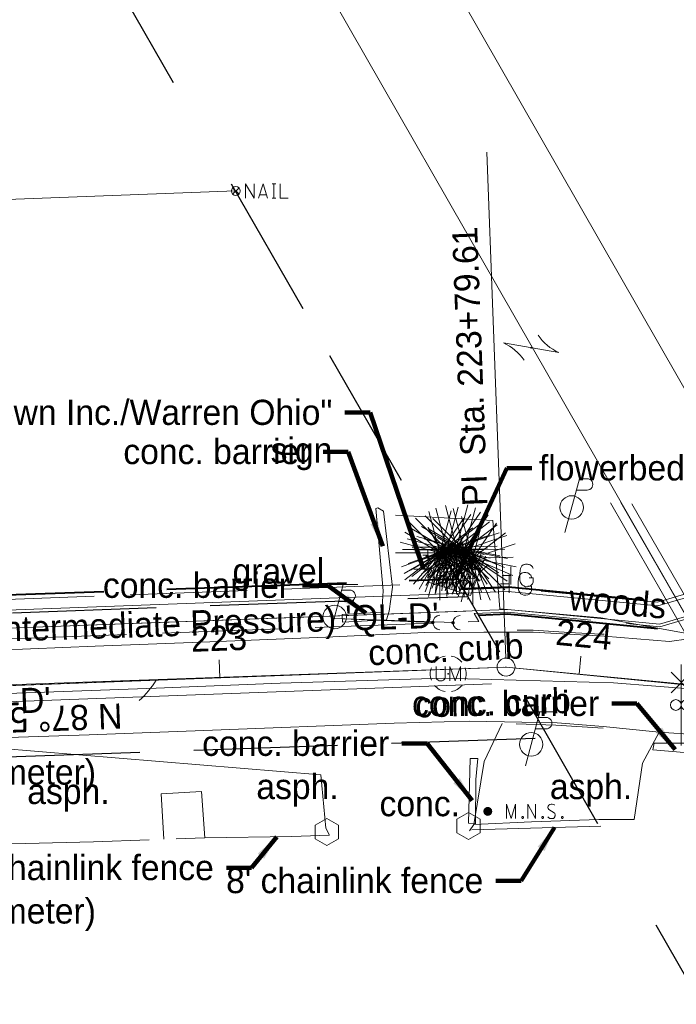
# Model space of a CAD drawing. Header units: feet. Extents: x 2433273 to 2447442, y 555003 to 575201.
# Tile 203 of 226: x 2435912 to 2436095, y 570328 to 570602. Entities that reach past the tile are written whole.
import ezdxf
from ezdxf.enums import TextEntityAlignment as Align

# ---------------------------------------------------------------- set-up
doc = ezdxf.new("R2010")
doc.units = ezdxf.units.FT
doc.header["$LTSCALE"] = 50
doc.header["$MEASUREMENT"] = 0
for name, pattern in [('cl20', [100, 5, -5, 80, -5, 5]), ('cl50', [100, 7.5, -7.5, 70, -7.5, 7.5]), ('constlimit', [0.85, 0.65, -0.1, -0.1]), ('DGN Style 1', [291.026069, 0.484236, -290.541832]), ('DGN Style 2', [484.236387, 290.541832, -193.694555]), ('DGN Style 3', [677.930942, 484.236387, -193.694555]), ('DGN Style 4', [775.262456, 387.38911, -193.694555, 0.484236, -193.694555]), ('DGN Style 5', [338.965471, 145.270916, -193.694555]), ('esmtrrex', [4.75, 0.8, -0.325, -0.325, 0.8, -0.3, 0.8, -0.3, 0.8, -0.3]), ('esmtshpr', [5.35, 1, -0.175, -0.175, 4]), ('fenceex', [1, 0.85, -0.075, -0.075]), ('rowex', [4.85, 0.8, -0.375, -0.375, 0.8, -0.3, 0.8, -0.3, 0.8, -0.3]), ('treelt', [0.3, -0.15, -0.15])]:
    doc.linetypes.add(name, pattern=pattern)
for name, color, linetype, lineweight in [('DV_X_Lot_Line', 2, 'DGN Style 3', 0), ('DV_X_Property_Line', 7, 'Continuous', 0), ('DV_X_Property_Line (Construction)', 7, 'Continuous', 0), ('GE_P_CL_50', 7, 'cl50', 13), ('PV_P_Walk', 241, 'Continuous', 13), ('PV_X_COP', 4, 'DGN Style 4', 0), ('PV_X_Curb', 120, 'DGN Style 1', 0), ('PV_X_Driveway', 7, 'DGN Style 5', 0), ('PV_X_EOP', 7, 'DGN Style 3', 0), ('RD_X_Cells', 7, 'Continuous', 0), ('RD_X_Concrete_Pad', 9, 'DGN Style 5', 0), ('RD_X_Fence', 230, 'fenceex', 0), ('RD_X_Misc_Items', 1, 'DGN Style 3', 13), ('RD_X_RR_1', 6, 'Continuous', 0), ('RD_X_RR_Cells', 1, 'Continuous', 0), ('RW_P_Const_Limits', 120, 'constlimit', 0), ('RW_P_Esmt_SH', 193, 'esmtshpr', 40), ('RW_X_CL_20', 6, 'cl20', 0), ('RW_X_Esmt_RR', 6, 'esmtrrex', 30), ('RW_X_Fee_RW', 6, 'rowex', 30), ('SN_X_Private', 40, 'Continuous', 0), ('SN_X_Public', 3, 'Continuous', 0), ('SV_P_Control_Cells_Set', 7, 'Continuous', 0), ('SV_X_Break_Lines', 4, 'DGN Style 2', 0), ('SV_X_Control_Cells_Found', 7, 'Continuous', 0), ('SV_X_Text', 7, 'Continuous', 0), ('UT_X_Electric_Cells', 1, 'Continuous', 0), ('UT_X_Gas', 2, 'Continuous', 0), ('UT_X_Gas_Cells', 2, 'Continuous', 0), ('UT_X_Gas_Text', 7, 'Continuous', 0), ('UT_X_Misc_Cells', 7, 'Continuous', 0), ('UT_X_Unknown_Cells', 7, 'Continuous', 0), ('UT_X_Unknown_Cells (Construction)', 7, 'Continuous', 0), ('UT_X_Water', 133, 'Continuous', 0), ('UT_X_Water_Text', 7, 'Continuous', 0), ('VG_X_Cells', 3, 'Continuous', 0), ('VG_X_Flower_Bed', 3, 'DGN Style 1', 0), ('VG_X_Tree_Line_Lt', 3, 'treelt', 0)]:
    doc.layers.add(name, color=color, linetype=linetype, lineweight=lineweight)
doc.layers.add('GK_Visualization', color=30, linetype='Continuous', lineweight=13, plot=False)
doc.styles.add('Slanted-Normal LS 0.50', font='font31.shx', dxfattribs={"height": 0.14})
doc.styles.add('Slanted-Normal LS 0.50_0', font='font31.shx')
doc.styles.add('Style-font30', font='font30.shx')
doc.styles.add('Style-font31', font='font31.shx')
doc.dimstyles.new('Dec-0  Slanted', dxfattribs={"dimscale": 50, "dimtxt": 0.14, "dimasz": 0.14, "dimexe": 0.07, "dimexo": 0.07, "dimgap": 0.07, "dimtad": 1, "dimdec": 0, "dimzin": 3, "dimdsep": 46, "dimtxsty": 'Slanted-Normal LS 0.50_0', "dimcen": 0.09, "dimclrd": 97, "dimclre": 97, "dimclrt": 7, "dimadec": 0, "dimazin": 3, "dimtfac": 1, "dimtdec": 0, "dimtofl": 0, "dimtmove": 1, "dimatfit": 1, "dimfxl": 1, "dimtzin": 3, "dimlwd": 0, "dimlwe": 0, "dimarcsym": 0})

# ---------------------------------------------------------------- blocks, each defined once
blk = doc.blocks.new('X_18')
at = {"layer": 'GK_Visualization', "color": 1, "linetype": 'Continuous', "lineweight": 0}
for p, q in [((-0.07, -0.07), (0.07, 0.07)), ((-0.07, 0.07), (0.07, -0.07))]:
    blk.add_line(p, q, dxfattribs=at)
blk = doc.blocks.new('OHK_17')
at = {"layer": 'DV_X_Property_Line', "color": 2, "linetype": 'Continuous', "lineweight": 0}
blk.add_line((-0.1, -0.12), (0.1, 0.12), dxfattribs=at)
for centre, start, end in [((-0.0581, 0.335), 273.6945, 306.337), ((0.0581, -0.335), 93.6945, 126.337)]:
    blk.add_arc(centre, 0.2668, start, end, dxfattribs=at)
at = {"layer": 'DV_X_Property_Line (Construction)', "color": 2, "linetype": 'Continuous', "lineweight": 30}
blk.add_point((0, 0), dxfattribs=at)
blk = doc.blocks.new('MNAILS_36')
at = {"layer": 'SV_P_Control_Cells_Set', "linetype": 'Continuous', "lineweight": 0}
h = blk.add_hatch(color=7, dxfattribs=at)
edge = h.paths.add_edge_path()
edge.add_arc((0, 0), 0.0249, 0, 360)
at = {"layer": 'SV_P_Control_Cells_Set', "color": 7, "linetype": 'Continuous', "lineweight": 0, "flags": 128}
for points in [[(0.1045, -0.04), (0.1045, 0.04), (0.1299, -0.04), (0.1541, 0.04), (0.1541, -0.04)], [(0.223, -0.04), (0.223, 0.04), (0.2644, -0.04), (0.2644, 0.04)], [(0.3718, 0.0343), (0.3707, 0.0356), (0.3691, 0.0368), (0.3641, 0.0387), (0.358, 0.04), (0.3536, 0.04), (0.352, 0.04), (0.3448, 0.0381), (0.3388, 0.0343), (0.3349, 0.0293), (0.3338, 0.0242), (0.3338, 0.0204), (0.3349, 0.0154), (0.3393, 0.011), (0.3696, -0.0079), (0.3724, -0.0104), (0.3735, -0.0129), (0.3746, -0.0167), (0.3746, -0.0205), (0.374, -0.0243), (0.3735, -0.0268), (0.3724, -0.03), (0.3713, -0.0325), (0.3702, -0.0344), (0.3685, -0.0362), (0.3669, -0.0375), (0.3647, -0.0388), (0.363, -0.0394), (0.358, -0.04), (0.3503, -0.04), (0.3454, -0.0388), (0.3382, -0.0344), (0.3338, -0.0306)], [(0.1927, -0.0293), (0.1955, -0.0293), (0.1971, -0.0306), (0.1988, -0.0331), (0.1988, -0.0362), (0.1971, -0.0388), (0.1955, -0.04), (0.1927, -0.04), (0.1911, -0.0388), (0.1894, -0.0362), (0.1894, -0.0331), (0.1911, -0.0306), (0.1927, -0.0293)], [(0.3035, -0.0293), (0.3062, -0.0293), (0.3079, -0.0306), (0.3095, -0.0331), (0.3095, -0.0362), (0.3079, -0.0388), (0.3062, -0.04), (0.3035, -0.04), (0.3018, -0.0388), (0.3002, -0.0362), (0.3002, -0.0331), (0.3018, -0.0306), (0.3035, -0.0293)], [(0.4126, -0.0293), (0.4154, -0.0293), (0.417, -0.0306), (0.4187, -0.0331), (0.4187, -0.0362), (0.417, -0.0388), (0.4154, -0.04), (0.4126, -0.04), (0.411, -0.0388), (0.4093, -0.0362), (0.4093, -0.0331), (0.411, -0.0306), (0.4126, -0.0293)]]:
    blk.add_lwpolyline(points, dxfattribs=at)
blk = doc.blocks.new('TPW_17')
at = {"layer": 'UT_X_Misc_Cells', "color": 30, "linetype": 'Continuous', "lineweight": 0}
for p, q in [((0.0482, 0.18), (-0.0322, -0.12)), ((0.1282, 0.18), (-0.0318, 0.18)), ((0.0402, 0.15), (0.0827, 0.15)), ((0.0231, 0.0862), (0.0827, 0.0862))]:
    blk.add_line(p, q, dxfattribs=at)
blk.add_circle((0, 0), 0.065, dxfattribs=at)
at = {"layer": 'UT_X_Misc_Cells', "color": 30, "linetype": 'Continuous', "lineweight": 0, "extrusion": (0, 0, -1)}
blk.add_arc((-0.0833, 0.1181), 0.0319, 88.8767, 271.1233, dxfattribs=at)
blk = doc.blocks.new('DM_61')
at = {"layer": 'UT_X_Misc_Cells', "linetype": 'Continuous', "lineweight": 0}
h = blk.add_hatch(color=2, dxfattribs=at)
edge = h.paths.add_edge_path()
edge.add_arc((0, 0), 0.01, 0, 360)
at = {"layer": 'UT_X_Misc_Cells', "color": 2, "linetype": 'Continuous', "lineweight": 0}
blk.add_arc((0.04, 0), 0.04, 90, 270, dxfattribs=at)
blk = doc.blocks.new('DM_62')
at = {"layer": 'UT_X_Misc_Cells', "linetype": 'Continuous', "lineweight": 0}
h = blk.add_hatch(color=2, dxfattribs=at)
edge = h.paths.add_edge_path()
edge.add_arc((0, 0), 0.01, 0, 360)
at = {"layer": 'UT_X_Misc_Cells', "color": 2, "linetype": 'Continuous', "lineweight": 0}
blk.add_arc((0.04, 0), 0.04, 90, 270, dxfattribs=at)
blk = doc.blocks.new('UMH_13')
at = {"layer": 'UT_X_Unknown_Cells', "color": 7, "linetype": 'Continuous', "lineweight": 0}
for p, q in [((-0.0671, 0.0408), (-0.0671, -0.0232)), ((-0.0167, 0.0408), (-0.0167, -0.0232))]:
    blk.add_line(p, q, dxfattribs=at)
at = {"layer": 'UT_X_Unknown_Cells', "color": 7, "linetype": 'Continuous', "lineweight": 0, "flags": 128}
blk.add_lwpolyline([(0.0094, -0.0392), (0.0094, 0.0408), (0.0391, -0.0392), (0.0687, 0.0408), (0.0687, -0.0392)], dxfattribs=at)
at = {"layer": 'UT_X_Unknown_Cells', "color": 7, "linetype": 'Continuous', "lineweight": 0}
for centre, radius, start, end in [((0, 0), 0.1, 100.0806, 140.0721), ((0, 0), 0.1, 40.0577, 80.1061), ((0, 0), 0.1, 160.0169, 200.0392), ((0, 0), 0.1, 340.0169, 20.0392), ((-0.0419, -0.0114), 0.0279, 205.1924, 334.8076), ((0, 0), 0.1, 220.0577, 260.0473), ((0, 0), 0.1, 280.0114, 320.0264)]:
    blk.add_arc(centre, radius, start, end, dxfattribs=at)
at = {"layer": 'UT_X_Unknown_Cells (Construction)', "color": 7, "linetype": 'Continuous', "lineweight": 30}
blk.add_point((0, 0), dxfattribs=at)
blk = doc.blocks.new('TPW_18')
at = {"layer": 'UT_X_Misc_Cells', "color": 30, "linetype": 'Continuous', "lineweight": 0}
for p, q in [((0.0482, 0.18), (-0.0322, -0.12)), ((0.1282, 0.18), (-0.0318, 0.18)), ((0.0402, 0.15), (0.0827, 0.15)), ((0.0231, 0.0863), (0.0827, 0.0863))]:
    blk.add_line(p, q, dxfattribs=at)
blk.add_circle((0, 0), 0.065, dxfattribs=at)
at = {"layer": 'UT_X_Misc_Cells', "color": 30, "linetype": 'Continuous', "lineweight": 0, "extrusion": (0, 0, -1)}
blk.add_arc((-0.0833, 0.1181), 0.0319, 88.8767, 271.1233, dxfattribs=at)
blk = doc.blocks.new('GMRK_15')
at = {"layer": 'UT_X_Gas_Cells', "color": 2, "linetype": 'Continuous', "lineweight": 0}
for p, q in [((0, 0), (-0.0476, 0)), ((0, -0.05), (0, 0.05))]:
    blk.add_line(p, q, dxfattribs=at)
at = {"layer": 'UT_X_Gas_Cells', "color": 2, "linetype": 'Continuous', "lineweight": 0, "flags": 128}
blk.add_lwpolyline([(0.1238, 0.0378), (0.1228, 0.0427), (0.1199, 0.0476), (0.115, 0.0526), (0.1081, 0.0585), (0.1032, 0.0604), (0.0992, 0.0614), (0.0933, 0.0624), (0.0815, 0.0624), (0.0766, 0.0614), (0.0736, 0.0604), (0.0697, 0.0585), (0.0618, 0.0526), (0.0569, 0.0457), (0.0539, 0.0378), (0.052, 0.027), (0.05, 0.0112), (0.05, -0.0094), (0.051, -0.0262), (0.0549, -0.039), (0.0608, -0.0508), (0.0658, -0.0547), (0.0717, -0.0586), (0.0825, -0.0626), (0.0933, -0.0626), (0.1041, -0.0606), (0.1081, -0.0586), (0.112, -0.0567), (0.116, -0.0527), (0.1199, -0.0468), (0.1238, -0.038), (0.1238, -0.0134), (0.1032, -0.0134)], dxfattribs=at)
blk = doc.blocks.new('GMRK_16')
at = {"layer": 'UT_X_Gas_Cells', "color": 2, "linetype": 'Continuous', "lineweight": 0}
for p, q in [((0, 0), (-0.0476, 0)), ((0, -0.05), (0, 0.05))]:
    blk.add_line(p, q, dxfattribs=at)
at = {"layer": 'UT_X_Gas_Cells', "color": 2, "linetype": 'Continuous', "lineweight": 0, "flags": 128}
blk.add_lwpolyline([(0.1238, 0.0378), (0.1228, 0.0427), (0.1199, 0.0476), (0.115, 0.0526), (0.1081, 0.0585), (0.1032, 0.0604), (0.0992, 0.0614), (0.0933, 0.0624), (0.0815, 0.0624), (0.0766, 0.0614), (0.0736, 0.0604), (0.0697, 0.0585), (0.0618, 0.0526), (0.0569, 0.0457), (0.0539, 0.0378), (0.052, 0.027), (0.05, 0.0112), (0.05, -0.0094), (0.051, -0.0262), (0.0549, -0.039), (0.0608, -0.0508), (0.0658, -0.0547), (0.0717, -0.0586), (0.0825, -0.0626), (0.0933, -0.0626), (0.1041, -0.0606), (0.1081, -0.0586), (0.112, -0.0567), (0.116, -0.0527), (0.1199, -0.0468), (0.1238, -0.038), (0.1238, -0.0134), (0.1032, -0.0134)], dxfattribs=at)
blk = doc.blocks.new('RRS')
at = {"layer": 'RD_X_RR_Cells', "color": 1, "linetype": 'Continuous', "lineweight": 0}
blk.add_line((0, 0), (0, 0.45), dxfattribs=at)
at = {"layer": 'RD_X_RR_Cells', "color": 1, "linetype": 'Continuous', "lineweight": 13}
for p, q in [((0.0566, 0.2934), (-0.0566, 0.4066)), ((-0.0566, 0.2934), (0.0566, 0.4066))]:
    blk.add_line(p, q, dxfattribs=at)
at = {"layer": 'RD_X_RR_Cells', "color": 1, "linetype": 'Continuous', "lineweight": 0}
for centre in [(-0.03, 0.225), (0.03, 0.225)]:
    blk.add_circle(centre, 0.03, dxfattribs=at)
blk = doc.blocks.new('PP_45')
at = {"layer": 'UT_X_Electric_Cells', "color": 1, "linetype": 'Continuous', "lineweight": 0}
for p, q in [((0.0428, 0.16), (-0.0375, -0.14)), ((0.0428, 0.16), (0.0853, 0.16)), ((0.0258, 0.0962), (0.0853, 0.0962))]:
    blk.add_line(p, q, dxfattribs=at)
blk.add_circle((0, 0), 0.065, dxfattribs=at)
at = {"layer": 'UT_X_Electric_Cells', "color": 1, "linetype": 'Continuous', "lineweight": 0, "extrusion": (0, 0, -1)}
blk.add_arc((-0.086, 0.1281), 0.0319, 88.8767, 271.1233, dxfattribs=at)
blk = doc.blocks.new('POST_71')
at = {"layer": 'RD_X_Cells', "color": 30, "linetype": 'Continuous', "lineweight": 0, "flags": 128}
blk.add_lwpolyline([(-0.0649, -0.0375), (0, -0.075), (0.0649, -0.0375), (0.0649, 0.0375), (0, 0.075), (-0.0649, 0.0375), (-0.0649, -0.0375)], dxfattribs=at)
blk = doc.blocks.new('POST_72')
at = {"layer": 'RD_X_Cells', "color": 30, "linetype": 'Continuous', "lineweight": 0, "flags": 128}
blk.add_lwpolyline([(-0.0649, -0.0375), (0, -0.075), (0.0649, -0.0375), (0.0649, 0.0375), (0, 0.075), (-0.0649, 0.0375), (-0.0649, -0.0375)], dxfattribs=at)
blk = doc.blocks.new('SGN1P_20')
at = {"layer": 'SN_X_Private'}
for p, q in [((0, 0.08), (0, -0.08)), ((0, 0), (-0.08, 0))]:
    blk.add_line(p, q, dxfattribs=at)
blk = doc.blocks.new('SGN1P_21')
at = {"layer": 'SN_X_Public', "color": 3, "linetype": 'Continuous', "lineweight": 0}
for p, q in [((0, 0.08), (0, -0.08)), ((0, 0), (-0.08, 0))]:
    blk.add_line(p, q, dxfattribs=at)
blk = doc.blocks.new('SHRUB_4')
at = {"layer": 'VG_X_Cells', "color": 3, "linetype": 'Continuous', "lineweight": 0, "flags": 128}
blk.add_lwpolyline([(-0.0042, 0.0905), (0.026, 0.1273), (0.0468, 0.0746), (0.1013, 0.0836), (0.0844, 0.033), (0.1317, 0.0033), (0.0888, -0.0335), (0.1013, -0.0792), (0.0637, -0.0757), (0.0474, -0.1214), (0.026, -0.0868), (-0.0079, -0.1277), (-0.0293, -0.0833), (-0.0803, -0.1048), (-0.0707, -0.0577), (-0.1113, -0.0619), (-0.0877, -0.0224), (-0.1261, 0.006), (-0.0892, 0.0192), (-0.1195, 0.0593), (-0.0729, 0.0538), (-0.0744, 0.1058), (-0.0367, 0.0773), (-0.0264, 0.1266), (-0.0042, 0.0905)], dxfattribs=at)
at = {"layer": 'VG_X_Cells', "color": 3, "linetype": 'Continuous', "lineweight": 0}
blk.add_circle((0, 0), 0.0115, dxfattribs=at)
blk = doc.blocks.new('SHRUB_5')
at = {"layer": 'VG_X_Cells', "color": 3, "linetype": 'Continuous', "lineweight": 0, "flags": 128}
blk.add_lwpolyline([(-0.0042, 0.0905), (0.026, 0.1272), (0.0468, 0.0746), (0.1013, 0.0836), (0.0844, 0.033), (0.1317, 0.0032), (0.0888, -0.0335), (0.1013, -0.0792), (0.0637, -0.0757), (0.0474, -0.1214), (0.026, -0.0868), (-0.0079, -0.1277), (-0.0293, -0.0833), (-0.0803, -0.1048), (-0.0707, -0.0577), (-0.1113, -0.0619), (-0.0877, -0.0224), (-0.1261, 0.006), (-0.0892, 0.0192), (-0.1195, 0.0593), (-0.0729, 0.0538), (-0.0744, 0.1057), (-0.0367, 0.0773), (-0.0264, 0.1266), (-0.0042, 0.0905)], dxfattribs=at)
at = {"layer": 'VG_X_Cells', "color": 3, "linetype": 'Continuous', "lineweight": 0}
blk.add_circle((0, 0), 0.0115, dxfattribs=at)
blk = doc.blocks.new('SHRUB_6')
at = {"layer": 'VG_X_Cells', "color": 3, "linetype": 'Continuous', "lineweight": 0, "flags": 128}
blk.add_lwpolyline([(-0.0042, 0.0905), (0.026, 0.1273), (0.0468, 0.0746), (0.1013, 0.0836), (0.0844, 0.033), (0.1317, 0.0033), (0.0888, -0.0335), (0.1013, -0.0792), (0.0637, -0.0757), (0.0474, -0.1214), (0.026, -0.0868), (-0.0079, -0.1277), (-0.0293, -0.0833), (-0.0803, -0.1048), (-0.0707, -0.0577), (-0.1113, -0.0619), (-0.0877, -0.0224), (-0.1261, 0.006), (-0.0892, 0.0192), (-0.1195, 0.0593), (-0.0729, 0.0538), (-0.0744, 0.1058), (-0.0367, 0.0773), (-0.0264, 0.1266), (-0.0042, 0.0905)], dxfattribs=at)
at = {"layer": 'VG_X_Cells', "color": 3, "linetype": 'Continuous', "lineweight": 0}
blk.add_circle((0, 0), 0.0115, dxfattribs=at)
blk = doc.blocks.new('ETREE')
at = {"layer": 'VG_X_Cells', "color": 3, "linetype": 'Continuous', "lineweight": 0}
for p, q in [((0, 0), (-0.0618, 0.2307)), ((0, 0), (0.0628, 0.2349)), ((0, 0), (-0.1745, 0.1743)), ((0, 0), (0.1328, 0.1943)), ((0, 0), (-0.1953, 0.1148)), ((0, 0), (0.1828, 0.1403)), ((0, 0), (-0.2207, 0.0592)), ((0, 0), (0.2368, 0.0803)), ((-0.2467, 0), (0, 0)), ((0, 0), (-0.2145, -0.0781)), ((0, 0), (-0.1992, -0.1141)), ((0, 0), (-0.1953, -0.1497)), ((0, 0), (-0.1472, -0.1733)), ((0, 0), (-0.1159, -0.2007)), ((0, 0), (-0.0832, -0.217)), ((0, 0), (-0.0632, -0.2428)), ((0, 0), (-0.0271, -0.2296)), ((0, 0), (0.2255, 0.0046)), ((0, -0.262), (0, 0)), ((0, 0), (0.0461, -0.2318)), ((0, 0), (0.0967, -0.2334)), ((0, 0), (0.1268, -0.1897)), ((0, 0), (0.1794, -0.1761)), ((0, 0), (0.1911, -0.1277)), ((0, 0), (0.2233, -0.0971)), ((0, 0), (0.2414, -0.0479))]:
    blk.add_line(p, q, dxfattribs=at)
blk = doc.blocks.new('ETREE_1')
at = {"layer": 'VG_X_Cells', "color": 3, "linetype": 'Continuous', "lineweight": 0}
for p, q in [((0, 0), (-0.0617, 0.2307)), ((0, 0), (0.0628, 0.2349)), ((0, 0), (-0.1745, 0.1743)), ((0, 0), (0.1328, 0.1943)), ((0, 0), (-0.1953, 0.1148)), ((0, 0), (0.1828, 0.1403)), ((0, 0), (-0.2207, 0.0592)), ((0, 0), (0.2368, 0.0803)), ((-0.2467, 0), (0, 0)), ((0, 0), (-0.2145, -0.0781)), ((0, 0), (-0.1992, -0.1141)), ((0, 0), (-0.1953, -0.1497)), ((0, 0), (-0.1472, -0.1733)), ((0, 0), (-0.1159, -0.2007)), ((0, 0), (-0.0832, -0.217)), ((0, 0), (-0.0632, -0.2428)), ((0, 0), (-0.0271, -0.2296)), ((0, 0), (0.2255, 0.0046)), ((0, -0.262), (0, 0)), ((0, 0), (0.0461, -0.2318)), ((0, 0), (0.0967, -0.2334)), ((0, 0), (0.1268, -0.1897)), ((0, 0), (0.1794, -0.1761)), ((0, 0), (0.1911, -0.1277)), ((0, 0), (0.2233, -0.0971)), ((0, 0), (0.2414, -0.0479))]:
    blk.add_line(p, q, dxfattribs=at)
blk = doc.blocks.new('ETREE_2')
at = {"layer": 'VG_X_Cells', "color": 3, "linetype": 'Continuous', "lineweight": 0}
for p, q in [((0, 0), (-0.0618, 0.2307)), ((0, 0), (0.0628, 0.2349)), ((0, 0), (-0.1745, 0.1743)), ((0, 0), (0.1327, 0.1943)), ((0, 0), (-0.1953, 0.1148)), ((0, 0), (0.1828, 0.1403)), ((0, 0), (-0.2207, 0.0592)), ((0, 0), (0.2368, 0.0803)), ((-0.2467, 0), (0, 0)), ((0, 0), (-0.2145, -0.0781)), ((0, 0), (-0.1992, -0.1141)), ((0, 0), (-0.1953, -0.1497)), ((0, 0), (-0.1473, -0.1733)), ((0, 0), (-0.1159, -0.2007)), ((0, 0), (-0.0833, -0.217)), ((0, 0), (-0.0632, -0.2428)), ((0, 0), (-0.0271, -0.2296)), ((0, 0), (0.2255, 0.0046)), ((0, -0.262), (0, 0)), ((0, 0), (0.0461, -0.2318)), ((0, 0), (0.0967, -0.2334)), ((0, 0), (0.1268, -0.1897)), ((0, 0), (0.1794, -0.1761)), ((0, 0), (0.1911, -0.1277)), ((0, 0), (0.2233, -0.0971)), ((0, 0), (0.2414, -0.0479))]:
    blk.add_line(p, q, dxfattribs=at)
blk = doc.blocks.new('ETREE_3')
at = {"layer": 'VG_X_Cells', "color": 3, "linetype": 'Continuous', "lineweight": 0}
for p, q in [((0, 0), (-0.0618, 0.2307)), ((0, 0), (0.0628, 0.2349)), ((0, 0), (-0.1745, 0.1743)), ((0, 0), (0.1328, 0.1943)), ((0, 0), (-0.1953, 0.1148)), ((0, 0), (0.1828, 0.1403)), ((0, 0), (-0.2207, 0.0592)), ((0, 0), (0.2368, 0.0803)), ((-0.2467, 0), (0, 0)), ((0, 0), (-0.2145, -0.0781)), ((0, 0), (-0.1992, -0.1141)), ((0, 0), (-0.1953, -0.1498)), ((0, 0), (-0.1472, -0.1733)), ((0, 0), (-0.1159, -0.2007)), ((0, 0), (-0.0832, -0.217)), ((0, 0), (-0.0632, -0.2428)), ((0, 0), (-0.0271, -0.2296)), ((0, 0), (0.2255, 0.0046)), ((0, -0.262), (0, 0)), ((0, 0), (0.0461, -0.2318)), ((0, 0), (0.0967, -0.2334)), ((0, 0), (0.1268, -0.1897)), ((0, 0), (0.1794, -0.1761)), ((0, 0), (0.1911, -0.1277)), ((0, 0), (0.2233, -0.0971)), ((0, 0), (0.2414, -0.0479))]:
    blk.add_line(p, q, dxfattribs=at)
blk = doc.blocks.new('ETREE_4')
at = {"layer": 'VG_X_Cells', "color": 3, "linetype": 'Continuous', "lineweight": 0}
for p, q in [((0, 0), (-0.0617, 0.2307)), ((0, 0), (0.0628, 0.2349)), ((0, 0), (-0.1745, 0.1743)), ((0, 0), (0.1328, 0.1942)), ((0, 0), (-0.1953, 0.1148)), ((0, 0), (0.1828, 0.1402)), ((0, 0), (-0.2207, 0.0592)), ((0, 0), (0.2368, 0.0803)), ((0, 0), (0.2255, 0.0046)), ((-0.2467, 0), (0, 0)), ((0, 0), (-0.2145, -0.0781)), ((0, 0), (-0.1992, -0.1141)), ((0, 0), (-0.1953, -0.1498)), ((0, 0), (-0.1472, -0.1733)), ((0, 0), (-0.1159, -0.2008)), ((0, 0), (-0.0832, -0.217)), ((0, 0), (-0.0632, -0.2428)), ((0, 0), (-0.0271, -0.2296)), ((0, -0.262), (0, 0)), ((0, 0), (0.0461, -0.2318)), ((0, 0), (0.0967, -0.2334)), ((0, 0), (0.1268, -0.1897)), ((0, 0), (0.1794, -0.1761)), ((0, 0), (0.1911, -0.1278)), ((0, 0), (0.2233, -0.0971)), ((0, 0), (0.2414, -0.0479))]:
    blk.add_line(p, q, dxfattribs=at)
blk = doc.blocks.new('NAIL')
at = {"layer": 'SV_X_Control_Cells_Found', "color": 7, "linetype": 'Continuous', "lineweight": 0}
for p, q in [((-0.0177, 0.0177), (0.0177, -0.0177)), ((-0.0177, -0.0177), (0.0177, 0.0177))]:
    blk.add_line(p, q, dxfattribs=at)
at = {"layer": 'SV_X_Control_Cells_Found', "color": 7, "linetype": 'Continuous', "lineweight": 0, "flags": 128}
for points in [[(0.0545, -0.0405), (0.0545, 0.0395), (0.1017, -0.0405), (0.1017, 0.0395)], [(0.1269, -0.0405), (0.1521, 0.0395), (0.1767, -0.0405)], [(0.2019, 0.0395), (0.222, 0.0395)], [(0.2119, -0.0405), (0.2119, 0.0395)], [(0.2472, 0.0395), (0.2472, -0.0405), (0.2907, -0.0405)], [(0.1704, -0.0216), (0.1332, -0.0216)], [(0.2019, -0.0405), (0.222, -0.0405)]]:
    blk.add_lwpolyline(points, dxfattribs=at)
at = {"layer": 'SV_X_Control_Cells_Found', "color": 7, "linetype": 'Continuous', "lineweight": 0}
blk.add_circle((0, 0), 0.025, dxfattribs=at)

msp = doc.modelspace()

# ---------------------------------------------------------------- linework, layer by layer
at = {"layer": 'DV_X_Lot_Line'}
msp.add_line((2439491.57, 564508.48), (2435844.29, 570878.16), dxfattribs=at)
at = {"layer": 'DV_X_Property_Line'}
for p, q in [((2439540.6, 564485.24), (2435871.2, 570893.56)), ((2435572.04, 570539.27), (2435972.16, 570554.23))]:
    msp.add_line(p, q, dxfattribs=at)
at = {"layer": 'GE_P_CL_50', "linetype": 'Continuous'}
for p, q in [((2436047.29, 570424.3), (2436042.02, 570565.04)), ((2436067.68, 570419.86), (2436068.16, 570424.83)), ((2435967.83, 570418.83), (2435967.64, 570423.83))]:
    msp.add_line(p, q, dxfattribs=at)
at = {"layer": 'GE_P_CL_50'}
for p, q in [((2435768.12, 570411.36), (2436047.38, 570421.8)), ((2436047.38, 570421.8), (2436357.81, 570392.03))]:
    msp.add_line(p, q, dxfattribs=at)
at = {"layer": 'GE_P_CL_50', "linetype": 'Continuous'}
msp.add_circle((2436047.38, 570421.8), 2.5, dxfattribs=at)
at = {"layer": 'GE_P_CL_50', "linetype": 'Continuous', "extrusion": (0, 0, -1)}
msp.add_arc((-2435929.08, 570430.86), 24.54, 211.1308, 228.2731, dxfattribs=at)
at = {"layer": 'GK_Visualization', "color": 1, "flags": 128}
msp.add_lwpolyline([(2435795.48, 569701.9), (2435768.12, 570411.36), (2436047.38, 570421.8), (2436357.81, 570392.03)], dxfattribs=at)
msp.add_lwpolyline([(2435795.48, 569701.9), (2435768.12, 570411.36), (2436047.38, 570421.8), (2436357.81, 570392.03)], dxfattribs=at)
at = {"layer": 'PV_P_Walk'}
for p, q in [((2435776.11, 570432.67), (2436047.99, 570442.84)), ((2436089.59, 570438.85), (2436047.99, 570442.84)), ((2436089.59, 570438.85), (2436105.1, 570443.39)), ((2435776.29, 570427.68), (2436047.85, 570437.83)), ((2436090.07, 570433.78), (2436047.85, 570437.83)), ((2436090.07, 570433.78), (2436105.58, 570438.32))]:
    msp.add_line(p, q, dxfattribs=at)
at = {"layer": 'PV_X_COP', "flags": 128}
msp.add_lwpolyline([(2436357.79, 570391.85), (2436301.21, 570397.44), (2436245.35, 570402.28), (2436195.47, 570406.21), (2436144.45, 570412.4), (2436109.36, 570414.94), (2436077.24, 570417.45), (2436029.88, 570418.69), (2435984.58, 570417.37), (2435950.13, 570415.99), (2435891.6, 570413.84), (2435830.34, 570411.34), (2435786.73, 570409.73), (2435738.89, 570407.84)], dxfattribs=at)
at = {"layer": 'PV_X_Curb', "flags": 128}
for points in [[(2436074.7, 570430.97), (2436073.7, 570430.99), (2436064.95, 570431.47), (2436054.89, 570432.04), (2436041.39, 570432.18), (2436024.94, 570431.83), (2435997.5, 570430.68), (2435997.11, 570430.67), (2435964.88, 570429.34), (2435933.02, 570428.22), (2435899.28, 570426.93), (2435863.58, 570425.59), (2435847.01, 570425.17), (2435799.54, 570423.52), (2435798.64, 570423.42), (2435775.72, 570422.54), (2435763.59, 570422.13), (2435762.29, 570422.15), (2435722.19, 570420.74)], [(2436074.38, 570404.82), (2436061.23, 570405.67), (2436046.35, 570406.11), (2436037.05, 570406.21), (2436016.54, 570405.64), (2435963.62, 570403.65), (2435931.49, 570402.46), (2435900.83, 570401.26), (2435887.3, 570400.87), (2435850.18, 570399.6), (2435825.06, 570398.4), (2435791.08, 570397.3), (2435789.62, 570397.27), (2435783.01, 570396.96), (2435781.76, 570396.94), (2435777, 570396.7)]]:
    msp.add_lwpolyline(points, dxfattribs=at)
at = {"layer": 'PV_X_Driveway', "flags": 128}
for points in [[(2436046.35, 570406.11), (2436041.26, 570395.54), (2436038.46, 570378.07), (2436037.23, 570376.28)], [(2436090, 570403.69), (2436085.31, 570395.06), (2436083.03, 570379.38), (2436073.2, 570379.45), (2436054.42, 570378.74), (2436038.46, 570378.07)], [(2435998.33, 570375.03), (2435997.3, 570377.01), (2435995.92, 570391.82), (2435887.3, 570400.87), (2435887.95, 570384.54), (2435851.27, 570383.35), (2435841.25, 570372.81), (2435838.51, 570371.91), (2435837.02, 570370.4)]]:
    msp.add_lwpolyline(points, dxfattribs=at)
at = {"layer": 'PV_X_EOP', "flags": 128}
for points in [[(2436239.91, 570476.22), (2436252.85, 570454.86), (2436258.37, 570443.94), (2436257.79, 570428.4), (2436252.5, 570419.69), (2436250.21, 570418.24), (2436243.78, 570416.31), (2436237.61, 570415.62), (2436203.2, 570418.64), (2436168.86, 570422.05), (2436146.96, 570424.03), (2436144.79, 570423.89), (2436144.43, 570423.06), (2436141.52, 570423.33), (2436141.65, 570425.35), (2436121.35, 570426.23), (2436112.53, 570426.98), (2436109.42, 570430.21), (2436104.62, 570432.62), (2436102.85, 570431.55), (2436098.11, 570429.65), (2436092.84, 570428.88), (2436074.68, 570430.42), (2436064.78, 570430.97), (2436054.92, 570431.52), (2436041.24, 570431.56), (2436024.84, 570431.39), (2435997.31, 570430.13), (2435965.01, 570428.84), (2435933.09, 570427.61), (2435899.19, 570426.29), (2435863.56, 570425.05), (2435847.16, 570424.54), (2435798.78, 570422.84), (2435775.66, 570422.05), (2435762.46, 570421.73), (2435722.13, 570420.23)], [(2436376.32, 570370.45), (2436366.53, 570376.79), (2436358.08, 570378.72), (2436318.34, 570382.72), (2436286.59, 570385.81), (2436258.63, 570388.44), (2436227.54, 570391.38), (2436196.45, 570394.4), (2436174.66, 570396.47), (2436151.22, 570398.53), (2436143.93, 570399.29), (2436142.93, 570399.48), (2436143.06, 570400.47), (2436140.13, 570400.54), (2436140.05, 570397.95), (2436134.18, 570400.42), (2436127.53, 570399.81), (2436121.77, 570398.52), (2436117.05, 570396.81), (2436106.54, 570402.58), (2436090, 570403.69), (2436074.35, 570405.3), (2436061.56, 570406.26), (2436037.15, 570406.8), (2436016.31, 570406.17), (2435963.38, 570404.19), (2435931.47, 570403.01), (2435900.7, 570401.91), (2435887.28, 570401.4), (2435850.08, 570400.16), (2435824.97, 570399.08), (2435789.58, 570397.85), (2435782.76, 570397.54), (2435777.97, 570397.34), (2435739.58, 570395.82)]]:
    msp.add_lwpolyline(points, dxfattribs=at)
at = {"layer": 'RD_X_Concrete_Pad', "flags": 128}
msp.add_lwpolyline([(2435963.6, 570374.32), (2435962.7, 570387.17), (2435951.5, 570386.55), (2435952.22, 570373.92)], dxfattribs=at)
at = {"layer": 'RD_X_Fence', "flags": 128}
for points in [[(2436073.71, 570377.54), (2436037.85, 570376.53)], [(2435998.16, 570375.04), (2435987.84, 570374.71), (2435963.6, 570374.32), (2435952.22, 570373.92), (2435932.66, 570373.16), (2435901.14, 570372.48), (2435850.75, 570370.9), (2435838.52, 570370.56), (2435814.32, 570369.62), (2435784.12, 570369.03)]]:
    msp.add_lwpolyline(points, dxfattribs=at)
at = {"layer": 'RD_X_Misc_Items', "flags": 128}
for points in [[(2436076.45, 570467.47), (2436098.11, 570429.65), (2436117.05, 570396.81), (2436132.45, 570369.51)], [(2436082.35, 570467.25), (2436102.85, 570431.55), (2436121.77, 570398.52), (2436137.89, 570370.27)]]:
    msp.add_lwpolyline(points, dxfattribs=at)
at = {"layer": 'RD_X_RR_1'}
msp.add_line((2436079.29, 570467.6), (2436135.64, 570369.21), dxfattribs=at)
at = {"layer": 'RW_P_Const_Limits'}
for p, q in [((2435773, 570435.56), (2436033.38, 570445.3)), ((2436033.38, 570445.3), (2436034.5, 570443.34)), ((2436034.5, 570443.34), (2436048.02, 570443.84)), ((2436089.5, 570439.87), (2436048.02, 570443.84)), ((2436089.5, 570439.87), (2436105, 570444.41)), ((2436038.55, 570436.73), (2436039.81, 570434.53)), ((2435866.93, 570428.07), (2436039.81, 570434.53))]:
    msp.add_line(p, q, dxfattribs=at)
at = {"layer": 'RW_P_Const_Limits', "flags": 128}
msp.add_lwpolyline([(2436038.55, 570436.73), (2436047.82, 570437.08), (2436090.14, 570433.02), (2436105.65, 570437.56), (2436118.38, 570436.34), (2436133.33, 570428.63)], dxfattribs=at)
at = {"layer": 'RW_P_Esmt_SH'}
msp.add_line((2435750.66, 570436.28), (2436033.93, 570446.35), dxfattribs=at)
at = {"layer": 'RW_P_Esmt_SH', "flags": 128}
for points in [[(2436035.49, 570443.63), (2436048.03, 570444.09), (2436089.47, 570440.12), (2436104.98, 570444.66), (2436120.39, 570443.18), (2436134.74, 570435.78)], [(2436039.7, 570436.28), (2436047.81, 570436.58), (2436090.19, 570432.52), (2436105.7, 570437.06), (2436118.23, 570435.85), (2436132.59, 570428.45), (2436137.8, 570427.95)]]:
    msp.add_lwpolyline(points, dxfattribs=at)
at = {"layer": 'RW_X_CL_20'}
for p, q in [((2434772.45, 570374.13), (2436047.38, 570421.8)), ((2434772.72, 570376.52), (2436047.44, 570421.81)), ((2436047.44, 570421.81), (2436361.13, 570390.48))]:
    msp.add_line(p, q, dxfattribs=at)
at = {"layer": 'RW_X_Esmt_RR', "ltscale": 1.000002}
msp.add_line((2436108.97, 570315.3), (2435800.9, 570853.31), dxfattribs=at)
at = {"layer": 'RW_X_Fee_RW'}
for p, q in [((2434808.34, 570397.8), (2436036.74, 570441.44)), ((2434803.79, 570357.61), (2436059.2, 570402.21))]:
    msp.add_line(p, q, dxfattribs=at)
at = {"layer": 'SV_X_Break_Lines', "flags": 128}
for points in [[(2436011.72, 570466.09), (2436011.21, 570465.95), (2436013.26, 570443.06), (2436012.83, 570437.09), (2436001.8, 570436.42), (2436001.92, 570434.27), (2436014.15, 570434.95), (2436014.89, 570437.33), (2436015.77, 570444.03), (2436013.35, 570465.19), (2436011.72, 570466.09)], [(2436088.54, 570400.69), (2436088.22, 570398.76), (2436098.03, 570397.94), (2436099.99, 570398.66), (2436099.32, 570400.66), (2436088.54, 570400.69)], [(2436037.41, 570396.41), (2436036.98, 570378.41), (2436038.88, 570378.22), (2436038.98, 570390.51), (2436039.54, 570396.34), (2436037.41, 570396.41)]]:
    msp.add_lwpolyline(points, dxfattribs=at)
at = {"layer": 'UT_X_Gas'}
msp.add_line((2434799.46, 570391.15), (2436036.2, 570437.4), dxfattribs=at)
at = {"layer": 'UT_X_Misc_Cells'}
for p in [(2436026.86, 570434.17), (2436032.98, 570434.19)]:
    msp.add_line(p, (2435999.77, 570435.28), dxfattribs=at)
at = {"layer": 'UT_X_Water'}
msp.add_line((2435788.59, 570407.61), (2436043.36, 570417.14), dxfattribs=at)
at = {"layer": 'VG_X_Flower_Bed', "flags": 128}
msp.add_lwpolyline([(2436025.59, 570445.56), (2436037.51, 570441.73), (2436042.87, 570455.98), (2436031.24, 570459.69), (2436022.58, 570455.58), (2436021.72, 570450.96), (2436025.59, 570445.56)], dxfattribs=at)
at = {"layer": 'VG_X_Tree_Line_Lt', "flags": 128}
msp.add_lwpolyline([(2436257.83, 570429.47), (2436233.19, 570424.65), (2436217.16, 570427.96), (2436186.24, 570430.04), (2436156.97, 570444.53), (2436135.5, 570443.27), (2436113.03, 570428.38), (2436073.75, 570435.47), (2436045.68, 570438.05), (2436043.71, 570462.54), (2436016.6, 570464.1)], dxfattribs=at)

# ---------------------------------------------------------------- block references
at = {"layer": 'DV_X_Property_Line', "color": 2, "linetype": 'Continuous', "lineweight": 30, "xscale": 49.99999999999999, "yscale": 49.99999999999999, "zscale": 49.99999999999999, "rotation": 299.9392578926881}
msp.add_blockref('OHK_17', (2436054.35, 570510.64), dxfattribs=at)
at = {"layer": 'GK_Visualization', "color": 1, "linetype": 'Continuous', "lineweight": 0}
msp.add_blockref('X_18', (2436047.38, 570421.8), dxfattribs=at)
at = {"layer": 'RD_X_Cells', "color": 30, "linetype": 'Continuous', "lineweight": 0, "xscale": 50, "yscale": 50, "zscale": 50}
for name, p in [('POST_71', (2436036.96, 570377.59)), ('POST_72', (2435997.53, 570375.95))]:
    msp.add_blockref(name, p, dxfattribs=at)
at = {"layer": 'RD_X_RR_Cells', "color": 1, "linetype": 'Continuous', "lineweight": 0, "xscale": 50, "yscale": 50, "zscale": 50}
msp.add_blockref('RRS', (2436096.1, 570400.02), dxfattribs=at)
at = {"layer": 'SN_X_Private', "xscale": 16.66666666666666, "yscale": 16.66666666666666, "zscale": 16.66666666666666}
msp.add_blockref('SGN1P_20', (2436025.62, 570452.89), dxfattribs=at)
at = {"layer": 'SN_X_Public', "color": 3, "linetype": 'Continuous', "lineweight": 0, "xscale": 50, "yscale": 50, "zscale": 50}
msp.add_blockref('SGN1P_21', (2436025.7, 570449.06), dxfattribs=at)
at = {"layer": 'SV_P_Control_Cells_Set', "color": 7, "linetype": 'Continuous', "lineweight": 0, "xscale": 50, "yscale": 50, "zscale": 50}
msp.add_blockref('MNAILS_36', (2436042.31, 570381.68), dxfattribs=at)
at = {"layer": 'SV_X_Control_Cells_Found', "color": 7, "linetype": 'Continuous', "lineweight": 0, "xscale": 50, "yscale": 50, "zscale": 50}
msp.add_blockref('NAIL', (2435972.25, 570554.24), dxfattribs=at)
at = {"layer": 'UT_X_Electric_Cells', "color": 1, "linetype": 'Continuous', "lineweight": 0, "xscale": 50, "yscale": 50, "zscale": 50}
msp.add_blockref('PP_45', (2436065.63, 570466.21), dxfattribs=at)
at = {"layer": 'UT_X_Gas_Cells', "color": 2, "linetype": 'Continuous', "lineweight": 0, "xscale": 50, "yscale": 50, "zscale": 50}
for name, p in [('GMRK_16', (2436048.7, 570447.3)), ('GMRK_15', (2436048.24, 570444.96))]:
    msp.add_blockref(name, p, dxfattribs=at)
at = {"layer": 'UT_X_Misc_Cells', "color": 30, "linetype": 'Continuous', "lineweight": 0, "xscale": 50, "yscale": 50, "zscale": 50}
for name, p in [('TPW_17', (2435999.73, 570435.74)), ('TPW_18', (2436054.38, 570400.32))]:
    msp.add_blockref(name, p, dxfattribs=at)
at = {"layer": 'UT_X_Misc_Cells', "color": 2, "linetype": 'Continuous', "lineweight": 0, "xscale": 50, "yscale": 50, "zscale": 50}
for name, p in [('DM_61', (2436027.01, 570434.21)), ('DM_62', (2436032.65, 570434.14))]:
    msp.add_blockref(name, p, dxfattribs=at)
at = {"layer": 'UT_X_Unknown_Cells', "color": 7, "linetype": 'Continuous', "lineweight": 0, "xscale": 50, "yscale": 50, "zscale": 50}
msp.add_blockref('UMH_13', (2436031.31, 570419.92), dxfattribs=at)
at = {"layer": 'VG_X_Cells', "color": 3, "linetype": 'Continuous', "lineweight": 0, "xscale": 50, "yscale": 50, "zscale": 50}
for name, p in [('ETREE_3', (2436030.91, 570454.51)), ('ETREE_2', (2436033.63, 570455.17)), ('ETREE_1', (2436035.76, 570454.4)), ('ETREE_4', (2436029.01, 570453.55)), ('ETREE', (2436038.11, 570452.11)), ('SHRUB_6', (2436031.09, 570449.8)), ('SHRUB_5', (2436033.51, 570450.29)), ('SHRUB_4', (2436035.61, 570449.9))]:
    msp.add_blockref(name, p, dxfattribs=at)

# ---------------------------------------------------------------- texts
at = {"layer": 'GE_P_CL_50', "linetype": 'Continuous', "style": 'Style-font31'}
msp.add_text('PI  Sta. 223+79.61', height=7, rotation=92.1417, dxfattribs=at).set_placement((2436042.25, 570466.68))
for s, rotation, p in [('223', 2.1417, (2435967.66, 570426.33)), ('224', 354.5222, (2436068.72, 570427.29))]:
    msp.add_text(s, height=7, rotation=rotation, dxfattribs=at).set_placement(p, align=Align.CENTER)
msp.add_text('N 87%%d 51\' 30" E', height=7, rotation=182.1417, dxfattribs=at).set_placement((2435909.09, 570403.54), align=Align.TOP_CENTER)
at = {"layer": 'GK_Visualization', "color": 1, "style": 'Style-font30'}
msp.add_text('TEMP83', height=0.14, dxfattribs=at).set_placement((2436047.38, 570421.8), align=Align.RIGHT)
at = {"layer": 'SV_X_Text', "style": 'Slanted-Normal LS 0.50'}
for s, p in [('gravel', (2435971.33, 570452.03)), ('asph.', (2435977.95, 570392.09)), ('asph.', (2436059.57, 570392.09)), ('asph.', (2435914.25, 570390.71)), ('conc.', (2436012.21, 570387.33))]:
    msp.add_text(s, height=7, dxfattribs=at).set_placement(p, align=Align.TOP_LEFT)
for s, rotation, p in [('woods', 354.7472, (2436064.68, 570437.71)), ('conc. curb', 1.7261, (2436022.28, 570407.75))]:
    msp.add_text(s, height=7, rotation=rotation, dxfattribs=at).set_placement(p)
msp.add_text('conc. curb', height=7, rotation=2.6264, dxfattribs=at).set_placement((2436008.9, 570429.26), align=Align.TOP_LEFT)
at = {"layer": 'SV_X_Text', "char_height": 7, "style": 'Slanted-Normal LS 0.50'}
for s, insert, attachment_point, line_spacing_factor in [('"Metalico Youngstown Inc./Warren Ohio"\\Psign', (2435999.09, 570496.16), 3, 0.9), ('conc. barrier', (2435992.99, 570481.71), 6, 0.606), ('flowerbed', (2436056.52, 570477.17), 4, 0.606), ('conc. barrier', (2435987.32, 570444.51), 6, 0.606), ('conc. barrier', (2436073.27, 570411.65), 6, 0.606), ('conc. barrier', (2436014.91, 570400.56), 6, 0.606), ("4' wooden post (1' diameter)", (2435815.86, 570391.56), 4, 0.606), ("8' chainlink fence", (2435966.13, 570366), 6, 0.606), ("8' chainlink fence", (2436041.06, 570362.38), 6, 0.606), ("4' wooden post (1' diameter)", (2435815.82, 570352.92), 4, 0.606)]:
    msp.add_mtext(s, dxfattribs=dict(at, insert=insert, attachment_point=attachment_point, line_spacing_factor=line_spacing_factor))
at = {"layer": 'UT_X_Gas_Text', "style": 'Slanted-Normal LS 0.50'}
msp.add_text('10" Steel Gas (Intermediate Pressure) \'QL-D\'', height=7, rotation=1.8114, dxfattribs=at).set_placement((2435935.36, 570429.78), align=Align.CENTER)
at = {"layer": 'UT_X_Water_Text', "style": 'Slanted-Normal LS 0.50'}
msp.add_text('6" Water \'QL-D\'', height=7, rotation=2.3903, dxfattribs=at).set_placement((2435888.64, 570407.95), align=Align.CENTER)

# ---------------------------------------------------------------- leaders
at = {"layer": 'SV_X_Text', "color": 97, "linetype": 'Continuous', "lineweight": 0, "annotation_type": 0, "has_hookline": 1}
for points, hookline_direction, text_width in [([(2436024.44, 570449.06), (2436009.59, 570492.66), (2436002.59, 570492.66)], 1, 220), ([(2436013.14, 570455.4), (2436003.49, 570481.71), (2435996.49, 570481.71)], 1, 72.33), ([(2436033.39, 570446.48), (2436047.56, 570477.17), (2436054.56, 570477.17)], 0, 55.61), ([(2436008.38, 570436.83), (2435997.82, 570444.51), (2435990.82, 570444.51)], 1, 72.33), ([(2436094.38, 570398.9), (2436083.77, 570411.65), (2436076.77, 570411.65)], 1, 72.33), ([(2436037.99, 570384.74), (2436025.41, 570400.56), (2436018.41, 570400.56)], 1, 72.33), ([(2435780.62, 570377.63), (2435806.02, 570391.56), (2435813.02, 570391.56)], 0, 154.44), ([(2436060.88, 570377.18), (2436051.56, 570362.38), (2436044.56, 570362.38)], 1, 97.11), ([(2435983.63, 570374.64), (2435976.63, 570366), (2435969.63, 570366)], 1, 97.11), ([(2435792.66, 570369.2), (2435811.22, 570357.47), (2435818.22, 570357.47)], 0, 102.11), ([(2435781.35, 570360.36), (2435812.98, 570352.92)], 0, 154.44)]:
    msp.add_leader(points, dimstyle='Dec-0  Slanted', override={"dimtad": 0, "dimclrd": 0, "dimlwd": 65534}, dxfattribs=dict(at, hookline_direction=hookline_direction, text_width=text_width))

doc.saveas('drawing.dxf')
